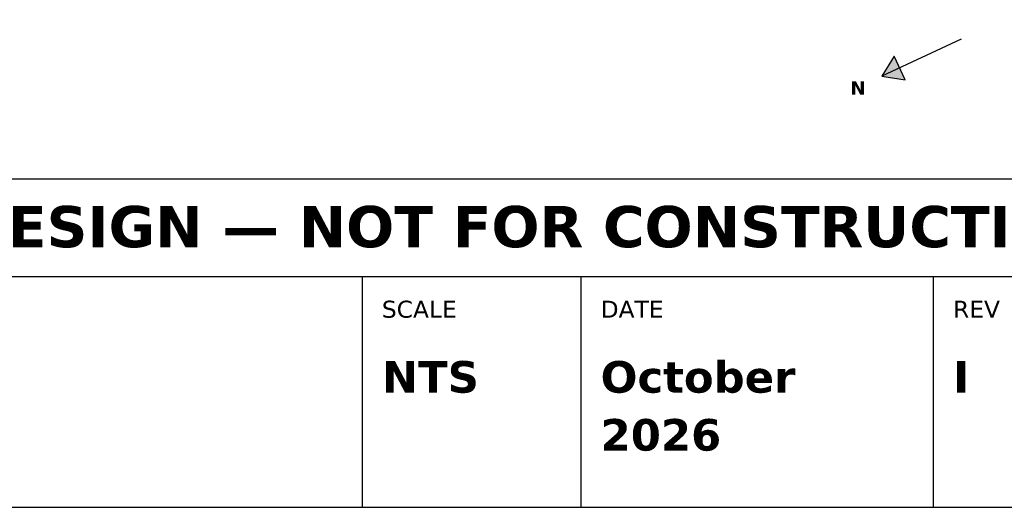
# Model space of a CAD drawing. Header units: inches. Extents: x 0.5 to 16.5, y 0.5 to 10.5.
# Tile 10 of 18: x 8.4 to 12.4, y 0.5 to 2.5. Entities that reach past the tile are written whole.
import ezdxf
from ezdxf.enums import TextEntityAlignment as Align

# ---------------------------------------------------------------- set-up
doc = ezdxf.new("R2010")
doc.units = ezdxf.units.IN
doc.header["$MEASUREMENT"] = 0
doc.layers.add('A-ANNO-TEXT', color=7, linetype='Continuous')
doc.layers.add('G-ANNO-TTLB', color=7, linetype='Continuous')
doc.styles.add('KS-BOLD', font='DejaVuSans-Bold.ttf')
doc.styles.add('KS-REG', font='DejaVuSans.ttf')

msp = doc.modelspace()

# ---------------------------------------------------------------- hatches: boundary and pattern name
at = {"layer": 'A-ANNO-TEXT', "true_color": 0x000000}
msp.add_hatch(color=7, dxfattribs=at).paths.add_polyline_path([(11.9371, 2.2735), (12.0333, 2.259), (11.9874, 2.3568)])

# ---------------------------------------------------------------- linework, layer by layer
at = {"layer": 'A-ANNO-TEXT'}
msp.add_line((12.2629, 2.4265), (11.9371, 2.2735), dxfattribs=at)
msp.add_lwpolyline([(11.9371, 2.2735), (12.0333, 2.259), (11.9874, 2.3568)], close=True, dxfattribs=at)
at = {"layer": 'G-ANNO-TTLB'}
for p, q in [((0.5, 1.45), (16.5, 1.45)), ((9.8, 0.5), (9.8, 1.45)), ((10.7, 0.5), (10.7, 1.45)), ((12.15, 0.5), (12.15, 1.45))]:
    msp.add_line(p, q, dxfattribs=at)
for points in [[(0.5, 0.5), (16.5, 0.5), (16.5, 10.5), (0.5, 10.5)], [(0.5, 1.45), (16.5, 1.45), (16.5, 1.85), (0.5, 1.85)]]:
    msp.add_lwpolyline(points, close=True, dxfattribs=at)

# ---------------------------------------------------------------- texts
at = {"layer": 'A-ANNO-TEXT', "style": 'KS-BOLD'}
msp.add_text('N', height=0.055, dxfattribs=at).set_placement((11.8393, 2.1976), align=Align.CENTER)
at = {"layer": 'G-ANNO-TTLB', "style": 'KS-BOLD'}
msp.add_text('PRELIMINARY — CONCEPTUAL DESIGN — NOT FOR CONSTRUCTION', height=0.17, dxfattribs=at).set_placement((8.5, 1.57), align=Align.CENTER)
at = {"layer": 'G-ANNO-TTLB'}
for s, height, style, p in [('SCALE', 0.07, 'KS-REG', (9.88, 1.28)), ('DATE', 0.07, 'KS-REG', (10.78, 1.28)), ('REV', 0.07, 'KS-REG', (12.23, 1.28)), ('NTS', 0.13, 'KS-BOLD', (9.88, 0.9717)), ('October', 0.13, 'KS-BOLD', (10.78, 0.9717)), ('I', 0.13, 'KS-BOLD', (12.23, 0.9717)), ('2026', 0.13, 'KS-BOLD', (10.78, 0.7333))]:
    msp.add_text(s, height=height, dxfattribs=dict(at, style=style)).set_placement(p)

doc.saveas('drawing.dxf')
